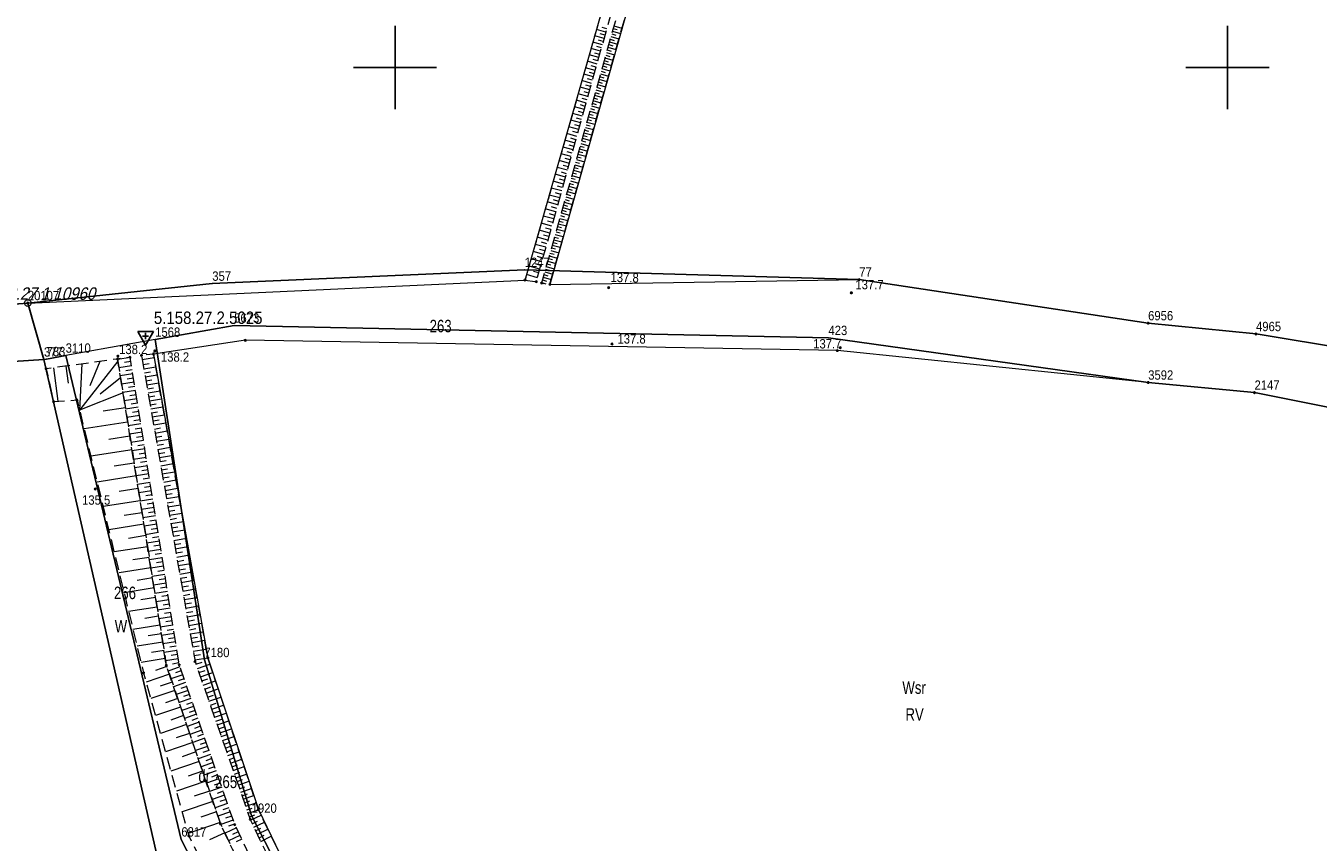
# Model space of a CAD drawing. Header units: metres. Extents: x 5548743 to 5556416, y 5707500 to 5714000.
# Tile 111 of 244: x 5552756 to 5552911, y 5711307 to 5711405. Entities that reach past the tile are written whole.
import ezdxf
from ezdxf.enums import TextEntityAlignment as Align

# ---------------------------------------------------------------- set-up
doc = ezdxf.new("R2010")
doc.units = ezdxf.units.M
doc.linetypes.add('1.5_0.75', pattern=[2.25, 1.5, -0.75])
doc.linetypes.add('219-1000', pattern=[0])
doc.layers.get('0').update_dxf_attribs({"color": 2, "lineweight": 5})
doc.styles.get("Standard").update_dxf_attribs({"font": 'Working1250', "width": 0.75})

# ---------------------------------------------------------------- blocks, each defined once
blk = doc.blocks.new('203')
at = {"linetype": 'Continuous', "lineweight": 0}
h = blk.add_hatch(color=0, dxfattribs=at)
edge = h.paths.add_edge_path()
edge.add_arc((0, 0), 0.09, 0, 360)
blk = doc.blocks.new('202')
at = {"color": 0, "linetype": 'Continuous', "lineweight": 0}
blk.add_circle((0, 0), 0.4, dxfattribs=at)
blk = doc.blocks.new('PW01')
at = {"linetype": 'Continuous', "lineweight": 13}
h = blk.add_hatch(color=0, dxfattribs=at)
edge = h.paths.add_edge_path()
edge.add_arc((0, 0), 0.18, 0, 360)
blk = doc.blocks.new('PIKIETAW1891')
at = {"color": 0}
blk.add_circle((0, 0), 0.09, dxfattribs=at)
blk = doc.blocks.new('OSSH')
at = {"color": 0}
for p, q in [((0, -1.081), (-0.936, 0.543)), ((0.939, 0.543), (-0.936, 0.543)), ((-0.375, 0), (0.375, 0)), ((0.939, 0.543), (0, -1.081)), ((0, -0.375), (0, 0.375))]:
    blk.add_line(p, q, dxfattribs=at)
blk = doc.blocks.new('RAMKA1000K')
at = {"color": 0}
for p, q in [((0, 395), (0, 405)), ((100, 395), (100, 405)), ((800, 395), (800, 405)), ((0, 400), (5, 400)), ((95, 400), (105, 400)), ((795, 400), (800, 400))]:
    blk.add_line(p, q, dxfattribs=at)

msp = doc.modelspace()

# ---------------------------------------------------------------- linework, layer by layer
at = {"layer": '000 Inne (niezydentyfikowane)', "color": 7, "linetype": 'CONTINUOUS', "lineweight": 18, "flags": 128}
for points in [[(5552825.34, 5711404.25), (5552824.2, 5711404.57)], [(5552825.44, 5711404.63), (5552824.88, 5711404.79)], [(5552826.12, 5711404.36), (5552827.08, 5711404.09)], [(5552826.21, 5711404.68), (5552826.69, 5711404.55)], [(5552826.3, 5711405), (5552827.26, 5711404.73)], [(5552824.91, 5711402.73), (5552823.77, 5711403.05)], [(5552825.12, 5711403.49), (5552823.99, 5711403.81)], [(5552825.02, 5711403.11), (5552824.45, 5711403.27)], [(5552825.23, 5711403.87), (5552824.66, 5711404.03)], [(5552825.67, 5711402.76), (5552826.15, 5711402.62)], [(5552825.76, 5711403.08), (5552826.72, 5711402.81)], [(5552825.85, 5711403.4), (5552826.33, 5711403.26)], [(5552825.94, 5711403.72), (5552826.9, 5711403.45)], [(5552826.03, 5711404.04), (5552826.51, 5711403.9)], [(5552824.48, 5711401.2), (5552823.33, 5711401.52)], [(5552824.7, 5711401.96), (5552823.55, 5711402.28)], [(5552824.59, 5711401.58), (5552824.02, 5711401.74)], [(5552824.81, 5711402.35), (5552824.23, 5711402.51)], [(5552825.22, 5711401.15), (5552826.18, 5711400.88)], [(5552825.31, 5711401.47), (5552825.79, 5711401.34)], [(5552825.4, 5711401.8), (5552826.36, 5711401.52)], [(5552825.49, 5711402.12), (5552825.97, 5711401.98)], [(5552825.58, 5711402.44), (5552826.54, 5711402.17)], [(5552824.05, 5711399.65), (5552822.89, 5711399.97)], [(5552824.27, 5711400.42), (5552823.11, 5711400.75)], [(5552824.16, 5711400.04), (5552823.58, 5711400.2)], [(5552824.38, 5711400.81), (5552823.8, 5711400.97)], [(5552824.86, 5711399.87), (5552825.82, 5711399.6)], [(5552824.95, 5711400.19), (5552825.43, 5711400.06)], [(5552825.04, 5711400.51), (5552826, 5711400.24)], [(5552825.13, 5711400.83), (5552825.61, 5711400.7)], [(5552823.62, 5711398.09), (5552822.45, 5711398.42)], [(5552823.84, 5711398.87), (5552822.67, 5711399.2)], [(5552823.73, 5711398.48), (5552823.14, 5711398.64)], [(5552823.95, 5711399.26), (5552823.36, 5711399.42)], [(5552824.4, 5711398.27), (5552824.88, 5711398.13)], [(5552824.49, 5711398.59), (5552825.46, 5711398.32)], [(5552824.58, 5711398.91), (5552825.07, 5711398.77)], [(5552824.67, 5711399.23), (5552825.64, 5711398.96)], [(5552824.76, 5711399.55), (5552825.25, 5711399.41)], [(5552823.18, 5711396.52), (5552822, 5711396.85)], [(5552823.4, 5711397.31), (5552822.22, 5711397.63)], [(5552823.29, 5711396.91), (5552822.7, 5711397.08)], [(5552823.51, 5711397.7), (5552822.92, 5711397.86)], [(5552823.95, 5711396.66), (5552824.91, 5711396.39)], [(5552824.04, 5711396.98), (5552824.52, 5711396.85)], [(5552824.13, 5711397.3), (5552825.1, 5711397.03)], [(5552824.22, 5711397.62), (5552824.7, 5711397.49)], [(5552824.31, 5711397.95), (5552825.28, 5711397.67)], [(5552822.74, 5711394.94), (5552821.55, 5711395.27)], [(5552822.96, 5711395.73), (5552821.78, 5711396.06)], [(5552822.85, 5711395.33), (5552822.26, 5711395.5)], [(5552823.07, 5711396.13), (5552822.48, 5711396.29)], [(5552823.5, 5711395.06), (5552823.98, 5711394.92)], [(5552823.59, 5711395.38), (5552824.55, 5711395.11)], [(5552823.68, 5711395.7), (5552824.16, 5711395.56)], [(5552823.77, 5711396.02), (5552824.73, 5711395.75)], [(5552823.86, 5711396.34), (5552824.34, 5711396.21)], [(5552822.3, 5711393.34), (5552821.1, 5711393.68)], [(5552822.52, 5711394.14), (5552821.32, 5711394.47)], [(5552822.41, 5711393.74), (5552821.81, 5711393.91)], [(5552822.63, 5711394.54), (5552822.03, 5711394.71)], [(5552823.05, 5711393.45), (5552824.01, 5711393.18)], [(5552823.14, 5711393.77), (5552823.62, 5711393.64)], [(5552823.23, 5711394.09), (5552824.19, 5711393.82)], [(5552823.32, 5711394.41), (5552823.8, 5711394.28)], [(5552823.41, 5711394.74), (5552824.37, 5711394.46)], [(5552821.85, 5711391.73), (5552820.64, 5711392.07)], [(5552822.07, 5711392.54), (5552820.87, 5711392.87)], [(5552821.96, 5711392.14), (5552821.36, 5711392.3)], [(5552822.18, 5711392.94), (5552821.58, 5711393.11)], [(5552822.6, 5711391.85), (5552823.08, 5711391.71)], [(5552822.69, 5711392.17), (5552823.65, 5711391.9)], [(5552822.78, 5711392.49), (5552823.26, 5711392.35)], [(5552822.87, 5711392.81), (5552823.83, 5711392.54)], [(5552822.96, 5711393.13), (5552823.44, 5711392.99)], [(5552821.4, 5711390.11), (5552820.18, 5711390.45)], [(5552821.62, 5711390.92), (5552820.41, 5711391.26)], [(5552821.51, 5711390.52), (5552820.9, 5711390.69)], [(5552821.73, 5711391.33), (5552821.13, 5711391.5)], [(5552822.23, 5711390.56), (5552822.72, 5711390.43)], [(5552822.32, 5711390.88), (5552823.29, 5711390.61)], [(5552822.42, 5711391.2), (5552822.9, 5711391.07)], [(5552822.51, 5711391.52), (5552823.47, 5711391.25)], [(5552820.94, 5711388.48), (5552819.71, 5711388.82)], [(5552821.17, 5711389.3), (5552819.94, 5711389.64)], [(5552821.05, 5711388.89), (5552820.44, 5711389.06)], [(5552821.28, 5711389.7), (5552820.67, 5711389.87)], [(5552821.78, 5711388.96), (5552822.75, 5711388.68)], [(5552821.87, 5711389.28), (5552822.35, 5711389.14)], [(5552821.96, 5711389.6), (5552822.93, 5711389.33)], [(5552822.05, 5711389.92), (5552822.54, 5711389.78)], [(5552822.14, 5711390.24), (5552823.11, 5711389.97)], [(5552820.48, 5711386.83), (5552819.24, 5711387.18)], [(5552820.71, 5711387.66), (5552819.48, 5711388)], [(5552820.6, 5711387.24), (5552819.98, 5711387.42)], [(5552820.83, 5711388.07), (5552820.21, 5711388.24)], [(5552821.33, 5711387.35), (5552821.81, 5711387.21)], [(5552821.42, 5711387.67), (5552822.38, 5711387.4)], [(5552821.51, 5711387.99), (5552821.99, 5711387.86)], [(5552821.6, 5711388.31), (5552822.57, 5711388.04)], [(5552821.69, 5711388.63), (5552822.17, 5711388.5)], [(5552820.25, 5711386), (5552819.01, 5711386.35)], [(5552820.13, 5711385.59), (5552819.51, 5711385.76)], [(5552820.37, 5711386.42), (5552819.75, 5711386.59)], [(5552820.88, 5711385.74), (5552821.84, 5711385.47)], [(5552820.97, 5711386.06), (5552821.45, 5711385.93)], [(5552821.06, 5711386.38), (5552822.02, 5711386.11)], [(5552821.15, 5711386.71), (5552821.63, 5711386.57)], [(5552821.24, 5711387.03), (5552822.2, 5711386.76)], [(5552819.79, 5711384.33), (5552818.53, 5711384.68)], [(5552820.02, 5711385.17), (5552818.77, 5711385.52)], [(5552819.67, 5711383.92), (5552819.04, 5711384.09)], [(5552819.9, 5711384.75), (5552819.28, 5711384.93)], [(5552820.43, 5711384.13), (5552820.91, 5711384)], [(5552820.52, 5711384.46), (5552821.48, 5711384.18)], [(5552820.61, 5711384.78), (5552821.09, 5711384.64)], [(5552820.7, 5711385.1), (5552821.66, 5711384.83)], [(5552820.79, 5711385.42), (5552821.27, 5711385.28)], [(5552819.32, 5711382.65), (5552818.05, 5711383.01)], [(5552819.55, 5711383.5), (5552818.29, 5711383.85)], [(5552819.43, 5711383.08), (5552818.8, 5711383.25)], [(5552819.97, 5711382.53), (5552820.94, 5711382.26)], [(5552820.06, 5711382.85), (5552820.55, 5711382.71)], [(5552820.15, 5711383.17), (5552821.12, 5711382.9)], [(5552820.24, 5711383.49), (5552820.73, 5711383.36)], [(5552820.33, 5711383.81), (5552821.3, 5711383.54)], [(5552818.84, 5711380.96), (5552817.57, 5711381.32)], [(5552819.08, 5711381.81), (5552817.81, 5711382.16)], [(5552818.96, 5711381.39), (5552818.33, 5711381.56)], [(5552819.2, 5711382.23), (5552818.57, 5711382.41)], [(5552819.61, 5711381.24), (5552820.58, 5711380.97)], [(5552819.7, 5711381.56), (5552820.18, 5711381.43)], [(5552819.79, 5711381.88), (5552820.76, 5711381.61)], [(5552819.88, 5711382.21), (5552820.36, 5711382.07)], [(5552818.37, 5711379.25), (5552817.09, 5711379.61)], [(5552818.61, 5711380.11), (5552817.33, 5711380.47)], [(5552818.49, 5711379.68), (5552817.85, 5711379.86)], [(5552818.73, 5711380.54), (5552818.09, 5711380.71)], [(5552819.16, 5711379.63), (5552819.64, 5711379.5)], [(5552819.25, 5711379.95), (5552820.21, 5711379.68)], [(5552819.34, 5711380.28), (5552819.82, 5711380.14)], [(5552819.43, 5711380.6), (5552820.39, 5711380.33)], [(5552819.52, 5711380.92), (5552820, 5711380.78)], [(5552817.89, 5711377.53), (5552816.6, 5711377.89)], [(5552818.13, 5711378.4), (5552816.84, 5711378.75)], [(5552818.01, 5711377.97), (5552817.36, 5711378.15)], [(5552818.25, 5711378.83), (5552817.61, 5711379)], [(5552818.7, 5711378.02), (5552819.67, 5711377.75)], [(5552818.8, 5711378.35), (5552819.28, 5711378.21)], [(5552818.89, 5711378.67), (5552819.85, 5711378.4)], [(5552818.98, 5711378.99), (5552819.46, 5711378.85)], [(5552819.07, 5711379.31), (5552820.03, 5711379.04)], [(5552817.65, 5711376.67), (5552816.35, 5711377.03)], [(5552817.53, 5711376.23), (5552816.88, 5711376.41)], [(5552817.77, 5711377.1), (5552817.12, 5711377.28)], [(5552818.25, 5711376.42), (5552818.73, 5711376.28)], [(5552818.34, 5711376.74), (5552819.31, 5711376.47)], [(5552818.43, 5711377.06), (5552818.92, 5711376.92)], [(5552818.52, 5711377.38), (5552819.49, 5711377.11)], [(5552818.61, 5711377.7), (5552819.1, 5711377.57)], [(5552817.11, 5711374.75), (5552815.8, 5711375.12)], [(5552817.4, 5711375.79), (5552816.1, 5711376.15)], [(5552817.27, 5711375.32), (5552816.62, 5711375.5)], [(5552817.8, 5711374.81), (5552818.76, 5711374.53)], [(5552817.89, 5711375.13), (5552818.37, 5711374.99)], [(5552817.98, 5711375.45), (5552818.95, 5711375.18)], [(5552818.07, 5711375.77), (5552818.55, 5711375.64)], [(5552818.16, 5711376.09), (5552819.13, 5711375.82)], [(5552817.62, 5711374.16), (5552818.11, 5711374.02)], [(5552817.71, 5711374.48), (5552818.19, 5711374.35)], [(5552758.96, 5711363.93), (5552759.51, 5711359.9)], [(5552760.47, 5711364.13), (5552760.75, 5711362.07)], [(5552766.72, 5711364.74), (5552762.11, 5711358.83)], [(5552762.39, 5711364.4), (5552762.11, 5711358.83)], [(5552764.56, 5711364.69), (5552763.33, 5711361.76)], [(5552768.18, 5711365.18), (5552766.69, 5711364.94)], [(5552768.34, 5711364.18), (5552766.84, 5711363.94)], [(5552768.26, 5711364.68), (5552767.51, 5711364.56)], [(5552769.64, 5711364.92), (5552771.06, 5711365.17)], [(5552769.74, 5711364.31), (5552770.46, 5711364.44)], [(5552769.83, 5711363.81), (5552771.26, 5711364.06)], [(5552767.04, 5711362.74), (5552764.57, 5711360.78)], [(5552768.5, 5711363.19), (5552767, 5711362.95)], [(5552768.42, 5711363.68), (5552767.67, 5711363.57)], [(5552768.58, 5711362.69), (5552767.83, 5711362.57)], [(5552769.92, 5711363.32), (5552770.63, 5711363.45)], [(5552770, 5711362.84), (5552771.44, 5711363.09)], [(5552770.08, 5711362.36), (5552770.8, 5711362.49)], [(5552767.33, 5711360.91), (5552762.11, 5711358.83)], [(5552768.66, 5711362.19), (5552767.16, 5711361.95)], [(5552768.82, 5711361.19), (5552767.32, 5711360.95)], [(5552768.74, 5711361.69), (5552767.99, 5711361.57)], [(5552770.17, 5711361.88), (5552771.61, 5711362.13)], [(5552770.25, 5711361.4), (5552770.97, 5711361.53)], [(5552770.33, 5711360.92), (5552771.78, 5711361.18)], [(5552768.98, 5711360.19), (5552767.48, 5711359.95)], [(5552768.9, 5711360.69), (5552768.15, 5711360.57)], [(5552769.06, 5711359.69), (5552768.31, 5711359.57)], [(5552770.42, 5711360.44), (5552771.14, 5711360.57)], [(5552770.5, 5711359.96), (5552771.95, 5711360.21)], [(5552770.59, 5711359.48), (5552771.31, 5711359.6)], [(5552770.67, 5711359), (5552772.12, 5711359.25)], [(5552767.61, 5711359.13), (5552764.93, 5711358.71)], [(5552769.14, 5711359.19), (5552767.64, 5711358.95)], [(5552769.3, 5711358.18), (5552767.8, 5711357.94)], [(5552769.22, 5711358.69), (5552768.47, 5711358.57)], [(5552769.38, 5711357.68), (5552768.63, 5711357.56)], [(5552770.76, 5711358.51), (5552771.48, 5711358.64)], [(5552770.84, 5711358.03), (5552772.3, 5711358.28)], [(5552770.93, 5711357.54), (5552771.65, 5711357.67)], [(5552767.88, 5711357.41), (5552762.66, 5711356.58)], [(5552769.46, 5711357.18), (5552767.96, 5711356.94)], [(5552769.62, 5711356.18), (5552768.12, 5711355.94)], [(5552769.54, 5711356.68), (5552768.79, 5711356.56)], [(5552771.01, 5711357.06), (5552772.47, 5711357.31)], [(5552771.1, 5711356.57), (5552771.83, 5711356.7)], [(5552771.18, 5711356.08), (5552772.64, 5711356.34)], [(5552768.15, 5711355.73), (5552765.61, 5711355.32)], [(5552769.78, 5711355.18), (5552768.28, 5711354.94)], [(5552769.7, 5711355.68), (5552768.95, 5711355.56)], [(5552769.86, 5711354.68), (5552769.11, 5711354.56)], [(5552771.27, 5711355.6), (5552772, 5711355.73)], [(5552771.35, 5711355.11), (5552772.82, 5711355.37)], [(5552771.44, 5711354.62), (5552772.17, 5711354.75)], [(5552768.41, 5711354.09), (5552763.46, 5711353.3)], [(5552769.94, 5711354.18), (5552768.44, 5711353.94)], [(5552770.1, 5711353.17), (5552768.6, 5711352.93)], [(5552770.02, 5711353.67), (5552769.27, 5711353.55)], [(5552771.52, 5711354.13), (5552772.99, 5711354.39)], [(5552771.61, 5711353.64), (5552772.34, 5711353.77)], [(5552771.69, 5711353.15), (5552773.17, 5711353.41)], [(5552768.67, 5711352.49), (5552766.25, 5711352.11)], [(5552770.26, 5711352.17), (5552768.76, 5711351.93)], [(5552770.18, 5711352.67), (5552769.43, 5711352.55)], [(5552770.34, 5711351.67), (5552769.59, 5711351.55)], [(5552771.78, 5711352.66), (5552772.52, 5711352.79)], [(5552771.87, 5711352.17), (5552773.34, 5711352.43)], [(5552771.95, 5711351.67), (5552772.69, 5711351.8)], [(5552768.91, 5711350.94), (5552764.21, 5711350.2)], [(5552770.42, 5711351.17), (5552768.91, 5711350.93)], [(5552770.58, 5711350.16), (5552769.07, 5711349.92)], [(5552770.5, 5711350.66), (5552769.75, 5711350.54)], [(5552772.04, 5711351.18), (5552773.52, 5711351.44)], [(5552772.12, 5711350.69), (5552772.87, 5711350.82)], [(5552772.21, 5711350.19), (5552773.7, 5711350.45)], [(5552769.15, 5711349.43), (5552766.86, 5711349.07)], [(5552770.74, 5711349.16), (5552769.23, 5711348.92)], [(5552770.66, 5711349.66), (5552769.91, 5711349.54)], [(5552770.82, 5711348.65), (5552770.07, 5711348.53)], [(5552772.3, 5711349.7), (5552773.04, 5711349.83)], [(5552772.38, 5711349.2), (5552773.87, 5711349.46)], [(5552772.47, 5711348.71), (5552773.22, 5711348.84)], [(5552772.56, 5711348.21), (5552774.05, 5711348.47)], [(5552769.39, 5711347.96), (5552764.93, 5711347.25)], [(5552770.9, 5711348.15), (5552769.39, 5711347.91)], [(5552771.06, 5711347.15), (5552769.55, 5711346.9)], [(5552770.98, 5711347.65), (5552770.23, 5711347.53)], [(5552772.64, 5711347.71), (5552773.39, 5711347.84)], [(5552772.73, 5711347.21), (5552774.23, 5711347.47)], [(5552772.82, 5711346.71), (5552773.57, 5711346.84)], [(5552769.61, 5711346.52), (5552767.45, 5711346.18)], [(5552771.22, 5711346.14), (5552769.71, 5711345.9)], [(5552771.14, 5711346.64), (5552770.39, 5711346.52)], [(5552771.3, 5711345.64), (5552770.55, 5711345.52)], [(5552772.91, 5711346.21), (5552774.41, 5711346.48)], [(5552772.99, 5711345.71), (5552773.75, 5711345.85)], [(5552773.08, 5711345.21), (5552774.59, 5711345.48)], [(5552769.84, 5711345.13), (5552765.61, 5711344.46)], [(5552770.05, 5711343.77), (5552768, 5711343.44)], [(5552771.38, 5711345.13), (5552769.87, 5711344.89)], [(5552771.55, 5711344.13), (5552770.03, 5711343.88)], [(5552771.46, 5711344.63), (5552770.71, 5711344.51)], [(5552773.17, 5711344.71), (5552773.92, 5711344.84)], [(5552773.26, 5711344.21), (5552774.77, 5711344.47)], [(5552773.35, 5711343.71), (5552774.1, 5711343.84)], [(5552770.26, 5711342.44), (5552766.26, 5711341.81)], [(5552771.71, 5711343.12), (5552770.19, 5711342.88)], [(5552771.63, 5711343.62), (5552770.87, 5711343.5)], [(5552771.79, 5711342.61), (5552771.03, 5711342.49)], [(5552773.43, 5711343.2), (5552774.95, 5711343.47)], [(5552773.52, 5711342.7), (5552774.28, 5711342.83)], [(5552773.61, 5711342.19), (5552775.13, 5711342.46)], [(5552770.47, 5711341.15), (5552768.52, 5711340.84)], [(5552771.87, 5711342.11), (5552770.35, 5711341.87)], [(5552772.03, 5711341.1), (5552770.52, 5711340.86)], [(5552771.95, 5711341.61), (5552771.19, 5711341.49)], [(5552772.11, 5711340.6), (5552771.35, 5711340.48)], [(5552773.7, 5711341.69), (5552774.46, 5711341.82)], [(5552773.79, 5711341.18), (5552775.31, 5711341.45)], [(5552773.88, 5711340.67), (5552774.64, 5711340.81)], [(5552770.67, 5711339.9), (5552766.87, 5711339.29)], [(5552772.19, 5711340.09), (5552770.68, 5711339.85)], [(5552772.35, 5711339.08), (5552770.84, 5711338.84)], [(5552772.27, 5711339.59), (5552771.51, 5711339.47)], [(5552773.96, 5711340.17), (5552775.49, 5711340.43)], [(5552774.05, 5711339.66), (5552774.82, 5711339.79)], [(5552774.14, 5711339.15), (5552775.67, 5711339.42)], [(5552770.86, 5711338.68), (5552769.01, 5711338.38)], [(5552772.51, 5711338.07), (5552771, 5711337.83)], [(5552772.43, 5711338.58), (5552771.67, 5711338.46)], [(5552772.59, 5711337.57), (5552771.83, 5711337.45)], [(5552774.23, 5711338.64), (5552775, 5711338.77)], [(5552774.32, 5711338.13), (5552775.85, 5711338.4)], [(5552774.41, 5711337.62), (5552775.18, 5711337.75)], [(5552771.05, 5711337.48), (5552767.45, 5711336.91)], [(5552771.24, 5711336.32), (5552769.48, 5711336.05)], [(5552772.67, 5711337.06), (5552771.16, 5711336.82)], [(5552772.83, 5711336.05), (5552771.32, 5711335.81)], [(5552772.75, 5711336.56), (5552772, 5711336.44)], [(5552774.5, 5711337.11), (5552776.04, 5711337.37)], [(5552774.59, 5711336.59), (5552775.36, 5711336.73)], [(5552774.68, 5711336.08), (5552776.22, 5711336.35)], [(5552771.42, 5711335.19), (5552768, 5711334.65)], [(5552773, 5711335.04), (5552771.48, 5711334.8)], [(5552772.91, 5711335.55), (5552772.16, 5711335.43)], [(5552773.08, 5711334.54), (5552772.32, 5711334.42)], [(5552774.77, 5711335.57), (5552775.54, 5711335.7)], [(5552774.86, 5711335.05), (5552776.4, 5711335.32)], [(5552774.95, 5711334.54), (5552775.72, 5711334.67)], [(5552771.76, 5711333.02), (5552768.52, 5711332.51)], [(5552771.59, 5711334.09), (5552769.93, 5711333.83)], [(5552773.16, 5711334.03), (5552771.64, 5711333.79)], [(5552773.32, 5711333.02), (5552771.8, 5711332.78)], [(5552773.24, 5711333.53), (5552772.48, 5711333.4)], [(5552775.04, 5711334.02), (5552776.59, 5711334.29)], [(5552775.13, 5711333.5), (5552775.91, 5711333.64)], [(5552775.22, 5711332.99), (5552776.77, 5711333.26)], [(5552771.93, 5711331.98), (5552770.35, 5711331.73)], [(5552773.48, 5711332.01), (5552771.96, 5711331.76)], [(5552773.4, 5711332.51), (5552772.64, 5711332.39)], [(5552773.56, 5711331.5), (5552772.8, 5711331.38)], [(5552775.31, 5711332.47), (5552776.09, 5711332.61)], [(5552775.4, 5711331.95), (5552776.96, 5711332.22)], [(5552775.49, 5711331.43), (5552776.27, 5711331.57)], [(5552772.09, 5711330.96), (5552769.01, 5711330.48)], [(5552772.25, 5711329.97), (5552770.75, 5711329.74)], [(5552773.64, 5711330.99), (5552772.12, 5711330.75)], [(5552773.8, 5711329.98), (5552772.28, 5711329.74)], [(5552773.72, 5711330.49), (5552772.96, 5711330.37)], [(5552775.58, 5711330.91), (5552777.15, 5711331.19)], [(5552775.67, 5711330.39), (5552776.46, 5711330.53)], [(5552775.76, 5711329.87), (5552777.33, 5711330.14)], [(5552772.4, 5711329), (5552769.49, 5711328.54)], [(5552773.97, 5711328.97), (5552772.44, 5711328.73)], [(5552773.88, 5711329.47), (5552773.12, 5711329.35)], [(5552774.05, 5711328.47), (5552773.29, 5711328.34)], [(5552775.86, 5711329.35), (5552776.64, 5711329.49)], [(5552775.95, 5711328.83), (5552777.52, 5711329.1)], [(5552776.09, 5711328.32), (5552776.85, 5711328.58)], [(5552776.27, 5711327.81), (5552777.77, 5711328.34)], [(5552772.9, 5711327.11), (5552770.1, 5711326.16)], [(5552772.58, 5711328.05), (5552771.21, 5711327.58)], [(5552774.17, 5711327.99), (5552772.77, 5711327.5)], [(5552774.5, 5711327.05), (5552773.09, 5711326.56)], [(5552774.33, 5711327.52), (5552773.63, 5711327.27)], [(5552776.44, 5711327.31), (5552777.19, 5711327.57)], [(5552776.62, 5711326.81), (5552778.1, 5711327.33)], [(5552773.56, 5711325.18), (5552770.65, 5711324.19)], [(5552773.22, 5711326.16), (5552771.8, 5711325.67)], [(5552774.82, 5711326.11), (5552773.41, 5711325.61)], [(5552775.15, 5711325.16), (5552773.73, 5711324.67)], [(5552774.66, 5711326.58), (5552773.95, 5711326.33)], [(5552774.99, 5711325.63), (5552774.28, 5711325.39)], [(5552776.79, 5711326.32), (5552777.53, 5711326.58)], [(5552776.96, 5711325.82), (5552778.44, 5711326.34)], [(5552777.14, 5711325.33), (5552777.87, 5711325.59)], [(5552777.31, 5711324.84), (5552778.76, 5711325.35)], [(5552773.9, 5711324.19), (5552772.42, 5711323.68)], [(5552775.48, 5711324.21), (5552774.06, 5711323.72)], [(5552775.32, 5711324.69), (5552774.61, 5711324.44)], [(5552775.65, 5711323.73), (5552774.94, 5711323.49)], [(5552777.48, 5711324.36), (5552778.2, 5711324.61)], [(5552777.65, 5711323.87), (5552779.09, 5711324.38)], [(5552777.82, 5711323.39), (5552778.53, 5711323.64)], [(5552774.24, 5711323.17), (5552771.22, 5711322.14)], [(5552774.6, 5711322.14), (5552773.06, 5711321.61)], [(5552775.81, 5711323.26), (5552774.39, 5711322.76)], [(5552776.15, 5711322.3), (5552774.71, 5711321.8)], [(5552775.98, 5711322.78), (5552775.26, 5711322.53)], [(5552777.98, 5711322.91), (5552779.41, 5711323.41)], [(5552778.15, 5711322.43), (5552778.86, 5711322.68)], [(5552778.32, 5711321.96), (5552779.73, 5711322.45)], [(5552774.96, 5711321.08), (5552771.81, 5711320.01)], [(5552776.48, 5711321.34), (5552775.04, 5711320.84)], [(5552776.31, 5711321.82), (5552775.59, 5711321.57)], [(5552776.65, 5711320.86), (5552775.93, 5711320.61)], [(5552778.48, 5711321.49), (5552779.18, 5711321.73)], [(5552778.65, 5711321.02), (5552780.05, 5711321.51)], [(5552778.81, 5711320.55), (5552779.51, 5711320.79)], [(5552778.97, 5711320.08), (5552780.36, 5711320.57)], [(5552775.7, 5711318.91), (5552772.43, 5711317.79)], [(5552775.33, 5711320), (5552773.72, 5711319.46)], [(5552776.81, 5711320.38), (5552775.37, 5711319.88)], [(5552777.15, 5711319.42), (5552775.7, 5711318.91)], [(5552776.98, 5711319.9), (5552776.26, 5711319.65)], [(5552777.32, 5711318.93), (5552776.59, 5711318.68)], [(5552779.13, 5711319.62), (5552779.82, 5711319.86)], [(5552779.29, 5711319.16), (5552780.67, 5711319.64)], [(5552779.46, 5711318.7), (5552780.14, 5711318.94)], [(5552776.09, 5711317.79), (5552774.42, 5711317.21)], [(5552777.49, 5711318.45), (5552776.03, 5711317.94)], [(5552777.82, 5711317.47), (5552776.36, 5711316.97)], [(5552777.65, 5711317.96), (5552776.93, 5711317.71)], [(5552779.61, 5711318.25), (5552780.97, 5711318.72)], [(5552779.77, 5711317.79), (5552780.45, 5711318.03)], [(5552779.93, 5711317.34), (5552781.28, 5711317.81)], [(5552776.48, 5711316.64), (5552773.07, 5711315.48)], [(5552778.16, 5711316.5), (5552776.7, 5711315.99)], [(5552777.99, 5711316.99), (5552777.26, 5711316.73)], [(5552778.33, 5711316.01), (5552777.6, 5711315.76)], [(5552780.09, 5711316.89), (5552780.76, 5711317.12)], [(5552780.24, 5711316.44), (5552781.58, 5711316.91)], [(5552780.4, 5711316), (5552781.06, 5711316.23)], [(5552780.56, 5711315.56), (5552781.88, 5711316.02)], [(5552777.28, 5711314.29), (5552773.74, 5711313.08)], [(5552776.87, 5711315.48), (5552775.14, 5711314.88)], [(5552778.5, 5711315.52), (5552777.03, 5711315.01)], [(5552778.84, 5711314.54), (5552777.37, 5711314.03)], [(5552778.67, 5711315.03), (5552777.94, 5711314.77)], [(5552780.71, 5711315.11), (5552781.37, 5711315.34)], [(5552780.86, 5711314.68), (5552782.17, 5711315.13)], [(5552781.02, 5711314.24), (5552781.67, 5711314.47)], [(5552781.17, 5711313.81), (5552782.46, 5711314.26)], [(5552777.7, 5711313.07), (5552775.89, 5711312.46)], [(5552779.19, 5711313.55), (5552777.71, 5711313.04)], [(5552779.01, 5711314.05), (5552778.28, 5711313.79)], [(5552779.36, 5711313.06), (5552778.62, 5711312.8)], [(5552781.32, 5711313.37), (5552781.96, 5711313.6)], [(5552781.47, 5711312.94), (5552782.75, 5711313.39)], [(5552781.62, 5711312.52), (5552782.26, 5711312.74)], [(5552778.12, 5711311.84), (5552774.43, 5711310.58)], [(5552779.53, 5711312.57), (5552778.05, 5711312.05)], [(5552779.87, 5711311.57), (5552778.39, 5711311.06)], [(5552779.7, 5711312.07), (5552778.96, 5711311.81)], [(5552781.77, 5711312.09), (5552783.04, 5711312.53)], [(5552781.92, 5711311.67), (5552782.55, 5711311.89)], [(5552782.06, 5711311.25), (5552783.32, 5711311.68)], [(5552778.55, 5711310.58), (5552776.67, 5711309.94)], [(5552780.22, 5711310.58), (5552778.73, 5711310.06)], [(5552780.56, 5711309.59), (5552779.07, 5711309.07)], [(5552780.05, 5711311.08), (5552779.3, 5711310.82)], [(5552780.39, 5711310.08), (5552779.64, 5711309.82)], [(5552782.21, 5711310.83), (5552782.83, 5711311.04)], [(5552782.36, 5711310.41), (5552783.6, 5711310.84)], [(5552782.5, 5711309.99), (5552783.15, 5711310.22)], [(5552782.66, 5711309.57), (5552783.93, 5711310.17)], [(5552778.99, 5711309.3), (5552775.15, 5711307.99)], [(5552779.55, 5711308.08), (5552777.72, 5711307.21)], [(5552780.94, 5711308.66), (5552779.58, 5711308.01)], [(5552780.73, 5711309.11), (5552780.01, 5711308.86)], [(5552781.15, 5711308.2), (5552780.48, 5711307.88)], [(5552782.86, 5711309.15), (5552783.49, 5711309.45)], [(5552783.06, 5711308.73), (5552784.33, 5711309.34)], [(5552783.26, 5711308.31), (5552783.9, 5711308.61)], [(5552783.47, 5711307.89), (5552784.73, 5711308.49)], [(5552781.37, 5711307.75), (5552780.01, 5711307.1)], [(5552781.59, 5711307.3), (5552780.91, 5711306.97)], [(5552783.67, 5711307.47), (5552784.3, 5711307.77)], [(5552783.87, 5711307.04), (5552785.14, 5711307.65)]]:
    msp.add_lwpolyline(points, dxfattribs=at)
at = {"layer": '216-obręb ewidencyjny', "color": 7, "linetype": 'CONTINUOUS', "lineweight": 25, "flags": 128}
for points in [[(5553303.29, 5711172.41), (5553245.53, 5711230.59), (5553201.96, 5711255.35), (5553140.19, 5711284.18), (5553135.72, 5711277.69), (5553111.42, 5711242.97), (5553187.3, 5711106.28), (5553112.55, 5711070.64), (5552871.37, 5711055.67), (5552911.56, 5711176.56), (5552902.55, 5711179.99), (5552857.56, 5711200.05), (5552823.52, 5711222.08), (5552811.69, 5711238.16), (5552792.63, 5711262.96), (5552771.45, 5711305.07), (5552757.83, 5711364.93), (5552755.89, 5711371.71), (5552732.07, 5711369.95), (5552708.66, 5711378.89), (5552680.03, 5711429.79), (5552679.16, 5711442.78), (5552714.87, 5711541.1)], [(5552714.87, 5711541.1), (5552679.16, 5711442.78), (5552680.03, 5711429.79), (5552708.66, 5711378.89), (5552732.07, 5711369.95), (5552755.89, 5711371.71), (5552757.83, 5711364.93), (5552771.45, 5711305.07), (5552792.63, 5711262.96), (5552811.69, 5711238.16), (5552823.52, 5711222.08), (5552857.56, 5711200.05), (5552902.55, 5711179.99), (5552911.56, 5711176.56), (5552871.37, 5711055.67), (5553112.55, 5711070.64), (5553187.3, 5711106.28), (5553111.42, 5711242.97), (5553135.72, 5711277.69), (5553140.19, 5711284.18), (5553201.96, 5711255.35), (5553245.53, 5711230.59), (5553303.29, 5711172.41)]]:
    msp.add_lwpolyline(points, dxfattribs=at)
at = {"layer": '217-kontur klasyfikacyjny', "color": 3, "linetype": 'CONTINUOUS', "lineweight": 18, "flags": 128}
for points in [[(5552780.68, 5711369.01), (5552771.19, 5711367.31)], [(5552852.06, 5711367.52), (5552780.68, 5711369.01)], [(5552771.19, 5711367.31), (5552777.1, 5711328.83)], [(5552890.47, 5711362.16), (5552852.06, 5711367.52)], [(5552903.24, 5711360.95), (5552890.47, 5711362.16)], [(5552953.25, 5711350.94), (5552903.24, 5711360.95)], [(5552777.1, 5711328.83), (5552782.78, 5711310.13)], [(5552782.78, 5711310.13), (5552801.95, 5711272.73)]]:
    msp.add_lwpolyline(points, dxfattribs=at)
at = {"layer": '218-kontur użytku gruntowego', "color": 3, "linetype": 'CONTINUOUS', "lineweight": 18, "flags": 128}
for points in [[(5552778.05, 5711374.04), (5552815.58, 5711375.7)], [(5552815.58, 5711375.7), (5552778.05, 5711374.04)], [(5552815.58, 5711375.7), (5552855.76, 5711374.53)], [(5552855.76, 5711374.53), (5552815.58, 5711375.7)], [(5552755.89, 5711371.71), (5552778.05, 5711374.04)], [(5552778.05, 5711374.04), (5552755.89, 5711371.71)], [(5552855.76, 5711374.53), (5552890.46, 5711369.29)], [(5552890.46, 5711369.29), (5552855.76, 5711374.53)], [(5552755.89, 5711371.71), (5552732.07, 5711369.95)], [(5552732.07, 5711369.95), (5552755.89, 5711371.71)], [(5552757.83, 5711364.93), (5552755.89, 5711371.71)], [(5552755.89, 5711371.71), (5552757.83, 5711364.93)], [(5552780.68, 5711369.01), (5552771.19, 5711367.31)], [(5552771.19, 5711367.31), (5552780.68, 5711369.01)], [(5552852.06, 5711367.52), (5552780.68, 5711369.01)], [(5552780.68, 5711369.01), (5552852.06, 5711367.52)], [(5552890.46, 5711369.29), (5552903.42, 5711367.99)], [(5552903.42, 5711367.99), (5552890.46, 5711369.29)], [(5552771.19, 5711367.31), (5552777.1, 5711328.83)], [(5552777.1, 5711328.83), (5552771.19, 5711367.31)], [(5552890.47, 5711362.16), (5552852.06, 5711367.52)], [(5552852.06, 5711367.52), (5552890.47, 5711362.16)], [(5552903.42, 5711367.99), (5552948.29, 5711360.56)], [(5552948.29, 5711360.56), (5552903.42, 5711367.99)], [(5552692.83, 5711360.66), (5552757.83, 5711364.93)], [(5552757.83, 5711364.93), (5552692.83, 5711360.66)], [(5552758.14, 5711364.98), (5552757.83, 5711364.93)], [(5552757.83, 5711364.93), (5552758.14, 5711364.98)], [(5552757.83, 5711364.93), (5552771.45, 5711305.07)], [(5552771.45, 5711305.07), (5552757.83, 5711364.93)], [(5552760.44, 5711365.4), (5552758.14, 5711364.98)], [(5552758.14, 5711364.98), (5552760.44, 5711365.4)], [(5552774.33, 5711307.28), (5552760.44, 5711365.4)], [(5552760.44, 5711365.4), (5552774.33, 5711307.28)], [(5552903.24, 5711360.95), (5552890.47, 5711362.16)], [(5552890.47, 5711362.16), (5552903.24, 5711360.95)], [(5552953.25, 5711350.94), (5552903.24, 5711360.95)], [(5552903.24, 5711360.95), (5552953.25, 5711350.94)], [(5552777.1, 5711328.83), (5552782.78, 5711310.13)], [(5552782.78, 5711310.13), (5552777.1, 5711328.83)], [(5552782.78, 5711310.13), (5552801.95, 5711272.73)], [(5552801.95, 5711272.73), (5552782.78, 5711310.13)], [(5552796.32, 5711264.48), (5552774.33, 5711307.28)], [(5552774.33, 5711307.28), (5552796.32, 5711264.48)]]:
    msp.add_lwpolyline(points, dxfattribs=at)
at = {"layer": '219-działka ewidencyjna', "color": 7, "linetype": '219-1000', "lineweight": 18, "flags": 128}
for points in [[(5552778.05, 5711374.04), (5552815.58, 5711375.7)], [(5552815.58, 5711375.7), (5552855.76, 5711374.53)], [(5552755.89, 5711371.71), (5552778.05, 5711374.04)], [(5552855.76, 5711374.53), (5552890.46, 5711369.29)], [(5552732.07, 5711369.95), (5552755.89, 5711371.71)], [(5552757.83, 5711364.93), (5552755.89, 5711371.71)], [(5552780.68, 5711369.01), (5552771.19, 5711367.31)], [(5552780.68, 5711369.01), (5552852.06, 5711367.52)], [(5552890.46, 5711369.29), (5552903.42, 5711367.99)], [(5552771.19, 5711367.31), (5552760.44, 5711365.4)], [(5552771.19, 5711367.31), (5552777.1, 5711328.83)], [(5552852.06, 5711367.52), (5552890.47, 5711362.16)], [(5552903.42, 5711367.99), (5552948.29, 5711360.56)], [(5552757.83, 5711364.93), (5552692.83, 5711360.66)], [(5552758.14, 5711364.98), (5552757.83, 5711364.93)], [(5552757.83, 5711364.93), (5552771.45, 5711305.07)], [(5552760.44, 5711365.4), (5552758.14, 5711364.98)], [(5552760.44, 5711365.4), (5552774.33, 5711307.28)], [(5552890.47, 5711362.16), (5552903.24, 5711360.95)], [(5552903.24, 5711360.95), (5552953.25, 5711350.94)], [(5552777.1, 5711328.83), (5552782.78, 5711310.13)], [(5552782.78, 5711310.13), (5552801.95, 5711272.73)], [(5552774.33, 5711307.28), (5552796.32, 5711264.48)]]:
    msp.add_lwpolyline(points, dxfattribs=at)
at = {"layer": 'skarpa nieumocniona', "color": 7, "linetype": '1.5_0.75', "lineweight": 18, "flags": 128}
for points in [[(5552883.59, 5711613.87), (5552879.91, 5711596.95), (5552872.8, 5711571.38), (5552862.72, 5711534.76), (5552853.12, 5711499.86), (5552844.18, 5711468.88), (5552832.03, 5711424.73), (5552829.9, 5711417.79), (5552817.6, 5711374.1), (5552818.6, 5711373.95), (5552830.88, 5711417.59), (5552833.04, 5711424.38), (5552845.14, 5711468.53), (5552854.03, 5711499.65), (5552863.66, 5711534.6), (5552873.57, 5711571.15), (5552880.83, 5711597.59), (5552883.99, 5711611.24), (5552885.16, 5711613.08)], [(5552883.59, 5711613.87), (5552879.91, 5711596.95), (5552872.8, 5711571.38), (5552862.72, 5711534.76), (5552853.12, 5711499.86), (5552844.18, 5711468.88), (5552832.03, 5711424.73), (5552829.9, 5711417.79), (5552817.6, 5711374.1), (5552818.6, 5711373.95), (5552830.88, 5711417.59), (5552833.04, 5711424.38), (5552845.14, 5711468.53), (5552854.03, 5711499.65), (5552863.66, 5711534.6), (5552873.57, 5711571.15), (5552880.83, 5711597.59), (5552883.99, 5711611.24), (5552885.16, 5711613.08)], [(5552841.2, 5711465.77), (5552832.87, 5711434.97), (5552815.62, 5711374.47), (5552816.98, 5711374.27), (5552842.38, 5711465.4), (5552857.28, 5711517.97), (5552878.98, 5711597.96), (5552880.05, 5711602.4), (5552878.9, 5711602.6), (5552878.72, 5711601.82), (5552878.62, 5711601.37), (5552878.44, 5711600.62), (5552873.6, 5711582.86), (5552855.91, 5711518.26)], [(5552841.2, 5711465.77), (5552832.87, 5711434.97), (5552815.62, 5711374.47), (5552816.98, 5711374.27), (5552842.38, 5711465.4), (5552857.28, 5711517.97), (5552878.98, 5711597.96), (5552880.05, 5711602.4), (5552878.9, 5711602.6), (5552878.72, 5711601.82), (5552878.62, 5711601.37), (5552878.44, 5711600.62), (5552873.6, 5711582.86), (5552855.91, 5711518.26)], [(5552905.73, 5711191.08), (5552907.08, 5711192.83), (5552885.21, 5711201.89), (5552854.84, 5711221.05), (5552843.16, 5711230.06), (5552821.45, 5711249.75), (5552801.95, 5711272.73), (5552783.59, 5711310.87), (5552777.52, 5711329.09), (5552770.99, 5711365.58), (5552769.55, 5711365.41), (5552775.98, 5711328.64), (5552782.61, 5711309.68), (5552801.48, 5711270.17), (5552820.6, 5711247.49), (5552834.87, 5711234.3), (5552850.46, 5711221.59), (5552884.59, 5711200.54)], [(5552905.73, 5711191.08), (5552907.08, 5711192.83), (5552885.21, 5711201.89), (5552854.84, 5711221.05), (5552843.16, 5711230.06), (5552821.45, 5711249.75), (5552801.95, 5711272.73), (5552783.59, 5711310.87), (5552777.52, 5711329.09), (5552770.99, 5711365.58), (5552769.55, 5711365.41), (5552775.98, 5711328.64), (5552782.61, 5711309.68), (5552801.48, 5711270.17), (5552820.6, 5711247.49), (5552834.87, 5711234.3), (5552850.46, 5711221.59), (5552884.59, 5711200.54)], [(5552902.55, 5711179.99), (5552907.32, 5711177.86), (5552908.11, 5711179.83), (5552902.98, 5711187.62), (5552883.2, 5711197.26), (5552847.43, 5711218.86), (5552832.63, 5711231.06), (5552817.23, 5711244.81), (5552798.62, 5711268.1), (5552779.04, 5711309.14), (5552772.53, 5711328.19), (5552766.68, 5711364.98), (5552758.09, 5711363.81), (5552758.99, 5711359.86), (5552761.81, 5711360.07), (5552769.79, 5711327.29), (5552775.23, 5711307.7), (5552796.32, 5711264.48), (5552814.55, 5711241.9), (5552830.48, 5711227.57), (5552845.95, 5711215.11), (5552860.25, 5711205.91), (5552900.87, 5711183.01)], [(5552902.55, 5711179.99), (5552907.32, 5711177.86), (5552908.11, 5711179.83), (5552902.98, 5711187.62), (5552883.2, 5711197.26), (5552847.43, 5711218.86), (5552832.63, 5711231.06), (5552817.23, 5711244.81), (5552798.62, 5711268.1), (5552779.04, 5711309.14), (5552772.53, 5711328.19), (5552766.68, 5711364.98), (5552758.09, 5711363.81), (5552758.99, 5711359.86), (5552761.81, 5711360.07), (5552769.79, 5711327.29), (5552775.23, 5711307.7), (5552796.32, 5711264.48), (5552814.55, 5711241.9), (5552830.48, 5711227.57), (5552845.95, 5711215.11), (5552860.25, 5711205.91), (5552900.87, 5711183.01)], [(5552766.68, 5711364.98), (5552772.53, 5711328.19), (5552779.04, 5711309.14), (5552798.62, 5711268.1), (5552817.23, 5711244.81), (5552832.63, 5711231.06), (5552847.43, 5711218.86), (5552883.2, 5711197.26), (5552902.98, 5711187.62), (5552904.36, 5711189.41), (5552883.58, 5711199), (5552849.51, 5711219.7), (5552832.38, 5711233.85), (5552819.28, 5711246.01), (5552799.86, 5711269.04), (5552780.75, 5711309.05), (5552774.08, 5711328.25), (5552768.18, 5711365.2)], [(5552766.68, 5711364.98), (5552772.53, 5711328.19), (5552779.04, 5711309.14), (5552798.62, 5711268.1), (5552817.23, 5711244.81), (5552832.63, 5711231.06), (5552847.43, 5711218.86), (5552883.2, 5711197.26), (5552902.98, 5711187.62), (5552904.36, 5711189.41), (5552883.58, 5711199), (5552849.51, 5711219.7), (5552832.38, 5711233.85), (5552819.28, 5711246.01), (5552799.86, 5711269.04), (5552780.75, 5711309.05), (5552774.08, 5711328.25), (5552768.18, 5711365.2)]]:
    msp.add_lwpolyline(points, close=True, dxfattribs=at)
at = {"layer": 'woda stojąca', "color": 141, "linetype": 'CONTINUOUS', "lineweight": 18, "flags": 128}
msp.add_lwpolyline([(5552815.62, 5711374.47), (5552832.87, 5711434.97), (5552841.2, 5711465.77), (5552855.91, 5711518.26), (5552878.44, 5711600.62), (5552755.51, 5711627.85), (5552746.59, 5711608.01), (5552737.18, 5711585.8), (5552727.88, 5711559.92), (5552695.83, 5711469.66), (5552685.28, 5711430.17), (5552684.92, 5711424.88), (5552698.21, 5711401.31), (5552712.84, 5711386.28), (5552736.25, 5711377.76), (5552739.93, 5711370.53), (5552755.89, 5711371.71)], close=True, dxfattribs=at)
for points in [[(5552863.66, 5711534.6), (5552854.03, 5711499.65), (5552845.14, 5711468.53), (5552833.04, 5711424.38), (5552830.88, 5711417.59), (5552818.6, 5711373.95), (5552855.76, 5711374.53), (5552890.46, 5711369.29), (5552903.42, 5711367.99), (5552948.29, 5711360.56), (5552947.11, 5711381.93), (5552954.97, 5711379.53), (5552962.12, 5711394.14), (5552987.8, 5711477.39), (5553009.3, 5711549.58)], [(5553044.21, 5711325.64), (5553008.62, 5711339), (5552982.63, 5711344.66), (5552953.25, 5711350.94), (5552903.24, 5711360.95), (5552890.47, 5711362.16), (5552853.13, 5711366), (5552782.02, 5711367.23), (5552770.99, 5711365.58), (5552777.52, 5711329.09), (5552783.59, 5711310.87), (5552801.95, 5711272.73)]]:
    msp.add_lwpolyline(points, dxfattribs=at)

# ---------------------------------------------------------------- block references
at = {"layer": '202-punkt graniczny', "color": 7, "linetype": 'CONTINUOUS', "lineweight": 18}
msp.add_blockref('202', (5552755.89, 5711371.71), dxfattribs=at)
at = {"layer": '203-punkt graniczny', "color": 7, "linetype": 'CONTINUOUS', "lineweight": 18}
for p in [(5552815.58, 5711375.7), (5552778.05, 5711374.04), (5552855.76, 5711374.53), (5552780.68, 5711369.01), (5552890.46, 5711369.29), (5552771.19, 5711367.31), (5552852.06, 5711367.52), (5552903.42, 5711367.99), (5552760.44, 5711365.4), (5552757.83, 5711364.93), (5552758.14, 5711364.98), (5552890.47, 5711362.16), (5552903.24, 5711360.95), (5552777.1, 5711328.83), (5552782.78, 5711310.13), (5552774.33, 5711307.28)]:
    msp.add_blockref('203', p, dxfattribs=at)
at = {"layer": 'pikieta naturalna', "color": 7, "linetype": 'CONTINUOUS', "lineweight": 13}
for p in [(5552825.66, 5711373.55), (5552854.82, 5711372.93), (5552766.71, 5711365.33), (5552771.15, 5711365.95), (5552826.06, 5711366.79), (5552853.48, 5711366.34), (5552763.99, 5711349.37)]:
    msp.add_blockref('PW01', p, dxfattribs=at)
at = {"layer": 'Punkt roboczy BDOT GESUT K1', "color": 6, "linetype": 'CONTINUOUS', "lineweight": 18}
for p in [(5552815.62, 5711374.47), (5552815.62, 5711374.47), (5552816.98, 5711374.27), (5552817.6, 5711374.1), (5552818.6, 5711373.95), (5552818.6, 5711373.95), (5552825.66, 5711373.55), (5552855.76, 5711374.53), (5552755.89, 5711371.71), (5552854.82, 5711372.93), (5552890.46, 5711369.29), (5552782.02, 5711367.23), (5552903.42, 5711367.99), (5552769.55, 5711365.41), (5552770.99, 5711365.58), (5552770.99, 5711365.58), (5552771.15, 5711365.95), (5552826.06, 5711366.79), (5552853.13, 5711366), (5552853.48, 5711366.34), (5552758.09, 5711363.81), (5552766.68, 5711364.98), (5552766.68, 5711364.98), (5552766.71, 5711365.33), (5552768.18, 5711365.2), (5552890.47, 5711362.16), (5552903.24, 5711360.95), (5552758.99, 5711359.86), (5552761.81, 5711360.07), (5552763.99, 5711349.37), (5552772.53, 5711328.19), (5552772.53, 5711328.19), (5552774.08, 5711328.25), (5552775.98, 5711328.64), (5552777.52, 5711329.09), (5552777.52, 5711329.09), (5552769.79, 5711327.29), (5552782.61, 5711309.68), (5552783.59, 5711310.87), (5552783.59, 5711310.87), (5552779.04, 5711309.14), (5552779.04, 5711309.14), (5552780.75, 5711309.05), (5552775.23, 5711307.7)]:
    msp.add_blockref('PIKIETAW1891', p, dxfattribs=at)
at = {"layer": 'Szczegółowa osnowa geodezyjna wysokościowa', "color": 7, "linetype": 'CONTINUOUS', "lineweight": 13}
msp.add_blockref('OSSH', (5552770.03, 5711367.74), dxfattribs=at)
at = {"layer": 'Wstawianie ramki sekcyjnej z opisem', "color": 7, "linetype": 'CONTINUOUS', "lineweight": 13}
for p in [(5552000, 5711000), (5552000, 5711000), (5552000, 5711000), (5552000, 5711000), (5552800, 5711000), (5552800, 5711000), (5552800, 5711000), (5552800, 5711000)]:
    msp.add_blockref('RAMKA1000K', p, dxfattribs=at)

# ---------------------------------------------------------------- texts
at = {"layer": '202-punkt graniczny-Atr103', "color": 7, "width": 0.9}
msp.add_text('20107', height=1.125, dxfattribs=at).set_placement((5552755.89, 5711371.71), align=Align.BOTTOM_LEFT)
msp.add_text('20107', height=1.125, dxfattribs=at).set_placement((5552755.89, 5711371.71), align=Align.BOTTOM_LEFT)
at = {"layer": '203-punkt graniczny-Atr103', "color": 7, "width": 0.9}
for s, p in [('1247', (5552815.58, 5711375.7)), ('1247', (5552815.58, 5711375.7)), ('357', (5552778.05, 5711374.04)), ('357', (5552778.05, 5711374.04)), ('77', (5552855.76, 5711374.53)), ('77', (5552855.76, 5711374.53)), ('5673', (5552780.68, 5711369.01)), ('5673', (5552780.68, 5711369.01)), ('6956', (5552890.46, 5711369.29)), ('6956', (5552890.46, 5711369.29)), ('1568', (5552771.19, 5711367.31)), ('1568', (5552771.19, 5711367.31)), ('423', (5552852.06, 5711367.52)), ('423', (5552852.06, 5711367.52)), ('4965', (5552903.42, 5711367.99)), ('4965', (5552903.42, 5711367.99)), ('377', (5552757.83, 5711364.93)), ('377', (5552757.83, 5711364.93)), ('783', (5552758.14, 5711364.98)), ('783', (5552758.14, 5711364.98)), ('3110', (5552760.44, 5711365.4)), ('3110', (5552760.44, 5711365.4)), ('3592', (5552890.47, 5711362.16)), ('3592', (5552890.47, 5711362.16)), ('2147', (5552903.24, 5711360.95)), ('2147', (5552903.24, 5711360.95)), ('7180', (5552777.1, 5711328.83)), ('7180', (5552777.1, 5711328.83)), ('1920', (5552782.78, 5711310.13)), ('1920', (5552782.78, 5711310.13)), ('6817', (5552774.33, 5711307.28)), ('6817', (5552774.33, 5711307.28))]:
    msp.add_text(s, height=1.125, dxfattribs=at).set_placement(p, align=Align.BOTTOM_LEFT)
at = {"layer": '209-oznaczenie konturu klasyfikacyjnego', "color": 3, "linetype": 'CONTINUOUS', "lineweight": 18, "width": 0.79}
msp.add_text('RV', height=1.5, dxfattribs=at).set_placement((5552861.31, 5711321.54))
at = {"layer": '210-oznaczenie konturu użytku gruntowego', "color": 3, "linetype": 'CONTINUOUS', "lineweight": 18, "width": 0.79}
for s, p in [('W', (5552766.33, 5711332.14)), ('Wsr', (5552860.94, 5711324.76)), ('dr', (5552776.38, 5711314.16))]:
    msp.add_text(s, height=1.5, dxfattribs=at).set_placement(p)
at = {"layer": '211-numer działki ewidencyjnej', "color": 7, "linetype": 'CONTINUOUS', "lineweight": 18, "width": 0.79}
for s, p in [('263', (5552804.16, 5711369.69)), ('265', (5552778.39, 5711314.94))]:
    msp.add_text(s, height=1.5, dxfattribs=at).set_placement(p, align=Align.TOP_LEFT)
msp.add_text('266', height=1.5, dxfattribs=at).set_placement((5552766.24, 5711336.14))
at = {"layer": 'pikieta naturalna-Atr2', "color": 7, "width": 0.9}
msp.add_text('137.8', height=1.125, rotation=358.736, dxfattribs=at).set_placement((5552825.88, 5711374.24))
for s, p in [('137.7', (5552855.3, 5711373.36)), ('137.8', (5552826.72, 5711366.84)), ('137.7', (5552850.23, 5711366.25)), ('138.2', (5552766.86, 5711365.57)), ('138.2', (5552771.88, 5711364.66)), ('135.5', (5552762.41, 5711347.48))]:
    msp.add_text(s, height=1.125, dxfattribs=at).set_placement(p)
at = {"layer": 'Szczegółowa osnowa geodezyjna pozioma-Atr103', "color": 7, "oblique": 15, "width": 0.9}
msp.add_text('5.158.27.1.10960', height=1.5, dxfattribs=at).set_placement((5552749.915, 5711371.642), align=Align.BOTTOM_LEFT)
at = {"layer": 'Szczegółowa osnowa geodezyjna wysokościowa-Atr103', "color": 7, "width": 0.9}
msp.add_text('5.158.27.2.5025', height=1.5, dxfattribs=at).set_placement((5552771.03, 5711368.74), align=Align.BOTTOM_LEFT)

doc.saveas('drawing.dxf')
